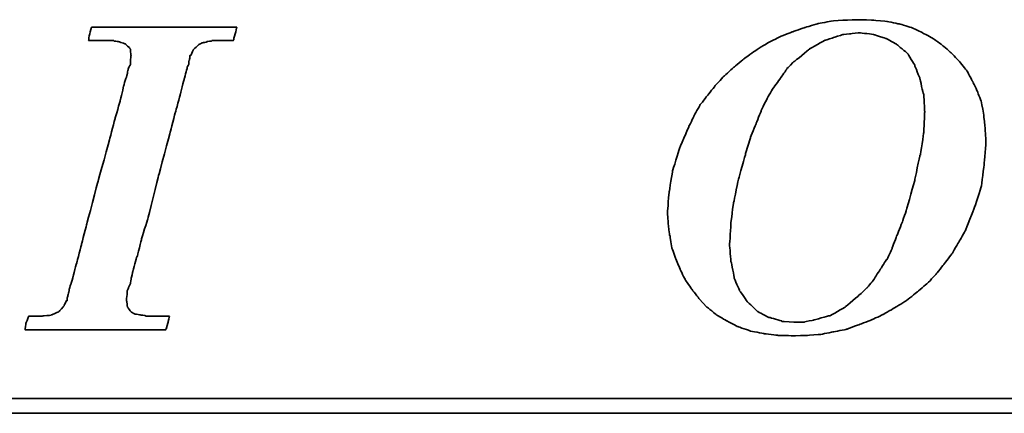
# Model space of a CAD drawing. Header units: millimetres. Extents: x 455 to 817, y 438 to 567.
# Tile 32 of 51: x 724.08 to 739.78, y 471.35 to 477.62. Entities that reach past the tile are written whole.
import ezdxf

# ---------------------------------------------------------------- set-up
doc = ezdxf.new("R2010")
doc.units = ezdxf.units.MM
doc.layers.add('DIM', color=4, linetype='CONTINUOUS')
doc.layers.add('layer 1', color=7, linetype='CONTINUOUS')

# ---------------------------------------------------------------- blocks, each defined once
blk = doc.blocks.new('TBI MOTION logo(完整正式版)')
at = {"layer": 'layer 1', "color": 22, "lineweight": 35}
for points, knots in [([(-11.34375, -6.98375), (-11.34375, -6.98375), (-10.91375, -7.43875), (-10.91375, -7.43875), (-10.91375, -7.43875), (-10.91375, -7.43875), (-10.38625, -7.87125), (-10.38625, -7.87125), (-10.38625, -7.87125), (-10.38625, -7.87125), (-9.81125, -8.20375), (-9.81125, -8.20375), (-9.81125, -8.20375), (-9.81125, -8.20375), (-9.21125, -8.51875), (-9.21125, -8.51875), (-9.21125, -8.51875), (-9.21125, -8.51875), (-8.51625, -8.75875), (-8.51625, -8.75875), (-8.51625, -8.75875), (-8.51625, -8.75875), (-7.77125, -8.90375), (-7.77125, -8.90375), (-7.77125, -8.90375), (-7.77125, -8.90375), (-6.97875, -8.99875), (-6.97875, -8.99875), (-6.97875, -8.99875), (-6.97875, -8.99875), (-6.14125, -9.02375), (-6.14125, -9.02375), (-6.14125, -9.02375), (-6.14125, -9.02375), (-5.37125, -8.99875), (-5.37125, -8.99875), (-5.37125, -8.99875), (-5.37125, -8.99875), (-4.65375, -8.94875), (-4.65375, -8.94875), (-4.65375, -8.94875), (-4.65375, -8.94875), (-3.93375, -8.80625), (-3.93375, -8.80625), (-3.93375, -8.80625), (-3.93375, -8.80625), (-3.21375, -8.66375), (-3.21375, -8.66375), (-3.21375, -8.66375), (-3.21375, -8.66375), (-2.49375, -8.39875), (-2.49375, -8.39875), (-2.49375, -8.39875), (-2.49375, -8.39875), (-1.79875, -8.13375), (-1.79875, -8.13375), (-1.79875, -8.13375), (-1.79875, -8.13375), (-1.17375, -7.84375), (-1.17375, -7.84375), (-1.17375, -7.84375), (-1.17375, -7.84375), (-0.52375, -7.46375), (-0.52375, -7.46375), (-0.52375, -7.46375), (-0.52375, -7.46375), (0.10124, -7.07875), (0.10124, -7.07875), (0.10124, -7.07875), (0.10124, -7.07875), (0.67625, -6.62375), (0.67625, -6.62375), (0.67625, -6.62375), (0.67625, -6.62375), (1.24874, -6.14375), (1.24874, -6.14375), (1.24874, -6.14375), (1.24874, -6.14375), (1.72874, -5.64125), (1.72874, -5.64125), (1.72874, -5.64125), (1.72874, -5.64125), (2.18624, -5.06375), (2.18624, -5.06375), (2.18624, -5.06375), (2.18624, -5.06375), (2.61625, -4.48874), (2.61625, -4.48874), (2.61625, -4.48874), (2.61625, -4.48874), (3.00125, -3.83874), (3.00125, -3.83874), (3.00125, -3.83874), (3.00125, -3.83874), (3.36124, -3.21374), (3.36124, -3.21374), (3.36124, -3.21374), (3.36124, -3.21374), (3.84374, -1.99125), (3.84374, -1.99125), (3.84374, -1.99125), (3.84374, -1.99125), (4.22625, -0.81875), (4.22625, -0.81875), (4.22625, -0.81875), (4.22625, -0.81875), (4.39125, 0.45624), (4.39125, 0.45624), (4.39125, 0.45624), (4.39125, 0.45624), (4.48874, 1.70124), (4.48874, 1.70124), (4.48874, 1.70124), (4.48874, 1.70124), (4.43874, 2.44625), (4.43874, 2.44625), (4.43874, 2.44625), (4.43874, 2.44625), (4.36874, 3.14125), (4.36874, 3.14125), (4.36874, 3.14125), (4.36874, 3.14125), (4.25125, 3.81125), (4.25125, 3.81125), (4.25125, 3.81125), (4.25125, 3.81125), (4.03124, 4.41125), (4.03124, 4.41125), (4.03124, 4.41125), (4.03124, 4.41125), (3.74374, 5.01125), (3.74374, 5.01125), (3.74374, 5.01125), (3.74374, 5.01125), (3.43124, 5.58875), (3.43124, 5.58875), (3.43124, 5.58875), (3.43124, 5.58875), (3.02625, 6.09125), (3.02625, 6.09125), (3.02625, 6.09125), (3.02625, 6.09125), (2.59374, 6.54875), (2.59374, 6.54875), (2.59374, 6.54875), (2.59374, 6.54875), (2.09124, 6.98125), (2.09124, 6.98125), (2.09124, 6.98125), (2.09124, 6.98125), (1.56124, 7.36625), (1.56124, 7.36625), (1.56124, 7.36625), (1.56124, 7.36625), (0.98624, 7.67625), (0.98624, 7.67625), (0.98624, 7.67625), (0.98624, 7.67625), (0.38624, 7.96375), (0.38624, 7.96375), (0.38624, 7.96375), (0.38624, 7.96375), (-0.25875, 8.15625), (-0.25875, 8.15625), (-0.25875, 8.15625), (-0.25875, 8.15625), (-0.98125, 8.30125), (-0.98125, 8.30125), (-0.98125, 8.30125), (-0.98125, 8.30125), (-1.70124, 8.37125), (-1.70124, 8.37125), (-1.70124, 8.37125), (-1.70124, 8.37125), (-2.49375, 8.39624), (-2.49375, 8.39624), (-2.49375, 8.39624), (-2.49375, 8.39624), (-3.28625, 8.37125), (-3.28625, 8.37125), (-3.28625, 8.37125), (-3.28625, 8.37125), (-4.05125, 8.32125), (-4.05125, 8.32125), (-4.05125, 8.32125), (-4.05125, 8.32125), (-4.77375, 8.18125), (-4.77375, 8.18125), (-4.77375, 8.18125), (-4.77375, 8.18125), (-5.51625, 7.96375), (-5.51625, 7.96375), (-5.51625, 7.96375), (-5.51625, 7.96375), (-6.21125, 7.72625), (-6.21125, 7.72625), (-6.21125, 7.72625), (-6.21125, 7.72625), (-6.92875, 7.43625), (-6.92875, 7.43625), (-6.92875, 7.43625), (-6.92875, 7.43625), (-7.57875, 7.10125), (-7.57875, 7.10125), (-7.57875, 7.10125), (-7.57875, 7.10125), (-8.24875, 6.69125), (-8.24875, 6.69125), (-8.24875, 6.69125), (-8.24875, 6.69125), (-8.84875, 6.26125), (-8.84875, 6.26125), (-8.84875, 6.26125), (-8.84875, 6.26125), (-9.42625, 5.78125), (-9.42625, 5.78125), (-9.42625, 5.78125), (-9.42625, 5.78125), (-9.95375, 5.30125), (-9.95375, 5.30125), (-9.95375, 5.30125), (-9.95375, 5.30125), (-10.43375, 4.79624), (-10.43375, 4.79624), (-10.43375, 4.79624), (-10.43375, 4.79624), (-10.88875, 4.22125), (-10.88875, 4.22125), (-10.88875, 4.22125), (-10.88875, 4.22125), (-11.29875, 3.69375), (-11.29875, 3.69375), (-11.29875, 3.69375), (-11.29875, 3.69375), (-11.63375, 3.09125), (-11.63375, 3.09125), (-11.63375, 3.09125), (-11.63375, 3.09125), (-11.91875, 2.49625), (-11.91875, 2.49625), (-11.91875, 2.49625), (-11.91875, 2.49625), (-12.44875, 1.24625), (-12.44875, 1.24625), (-12.44875, 1.24625), (-12.44875, 1.24625), (-12.80875, 0.06874), (-12.80875, 0.06874), (-12.80875, 0.06874), (-12.80875, 0.06874), (-12.99875, -1.07875), (-12.99875, -1.07875), (-12.99875, -1.07875), (-12.99875, -1.07875), (-13.09375, -2.18375), (-13.09375, -2.18375), (-13.09375, -2.18375), (-13.09375, -2.18375), (-13.04875, -2.85375), (-13.04875, -2.85375), (-13.04875, -2.85375), (-13.04875, -2.85375), (-12.97375, -3.50375), (-12.97375, -3.50375), (-12.97375, -3.50375), (-12.97375, -3.50375), (-12.95375, -3.50375), (-12.95375, -3.50375), (-12.95375, -3.50375), (-12.95375, -3.50375), (-12.85375, -4.17375), (-12.85375, -4.17375), (-12.85375, -4.17375), (-12.85375, -4.17375), (-12.63875, -4.77624), (-12.63875, -4.77624), (-12.63875, -4.77624), (-12.63875, -4.77624), (-12.39875, -5.35125), (-12.39875, -5.35125), (-12.39875, -5.35125), (-12.39875, -5.35125), (-12.11375, -5.92875), (-12.11375, -5.92875), (-12.11375, -5.92875), (-12.11375, -5.92875), (-11.75375, -6.45375), (-11.75375, -6.45375), (-11.75375, -6.45375), (-11.75375, -6.45375), (-11.34375, -6.98375), (-11.34375, -6.98375)], [0, 0, 0, 0, 0.01369863, 0.01369863, 0.01369863, 0.01369864, 0.02739726, 0.02739726, 0.02739726, 0.02739727, 0.04109589, 0.04109589, 0.04109589, 0.0410959, 0.05479452, 0.05479452, 0.05479452, 0.05479453, 0.06849315, 0.06849315, 0.06849315, 0.06849316, 0.08219178, 0.08219178, 0.08219178, 0.08219179, 0.09589041, 0.09589041, 0.09589041, 0.09589042, 0.10958904, 0.10958904, 0.10958904, 0.10958905, 0.12328767, 0.12328767, 0.12328767, 0.12328768, 0.1369863, 0.1369863, 0.1369863, 0.13698631, 0.15068493, 0.15068493, 0.15068493, 0.15068494, 0.16438356, 0.16438356, 0.16438356, 0.16438357, 0.17808219, 0.17808219, 0.17808219, 0.1780822, 0.19178082, 0.19178082, 0.19178082, 0.19178083, 0.20547945, 0.20547945, 0.20547945, 0.20547946, 0.21917808, 0.21917808, 0.21917808, 0.21917809, 0.23287671, 0.23287671, 0.23287671, 0.23287672, 0.24657534, 0.24657534, 0.24657534, 0.24657535, 0.26027397, 0.26027397, 0.26027397, 0.26027398, 0.2739726, 0.2739726, 0.2739726, 0.27397261, 0.28767123, 0.28767123, 0.28767123, 0.28767124, 0.30136986, 0.30136986, 0.30136986, 0.30136987, 0.31506849, 0.31506849, 0.31506849, 0.3150685, 0.32876712, 0.32876712, 0.32876712, 0.32876713, 0.34246575, 0.34246575, 0.34246575, 0.34246576, 0.35616438, 0.35616438, 0.35616438, 0.35616439, 0.36986301, 0.36986301, 0.36986301, 0.36986302, 0.38356164, 0.38356164, 0.38356164, 0.38356165, 0.39726027, 0.39726027, 0.39726027, 0.39726028, 0.4109589, 0.4109589, 0.4109589, 0.41095891, 0.42465753, 0.42465753, 0.42465753, 0.42465754, 0.43835616, 0.43835616, 0.43835616, 0.43835617, 0.45205479, 0.45205479, 0.45205479, 0.4520548, 0.46575342, 0.46575342, 0.46575342, 0.46575343, 0.47945205, 0.47945205, 0.47945205, 0.47945206, 0.49315068, 0.49315068, 0.49315068, 0.49315069, 0.50684932, 0.50684932, 0.50684932, 0.50684933, 0.52054795, 0.52054795, 0.52054795, 0.52054796, 0.53424658, 0.53424658, 0.53424658, 0.53424659, 0.54794521, 0.54794521, 0.54794521, 0.54794522, 0.56164384, 0.56164384, 0.56164384, 0.56164385, 0.57534247, 0.57534247, 0.57534247, 0.57534248, 0.5890411, 0.5890411, 0.5890411, 0.58904111, 0.60273973, 0.60273973, 0.60273973, 0.60273974, 0.61643836, 0.61643836, 0.61643836, 0.61643837, 0.63013699, 0.63013699, 0.63013699, 0.630137, 0.64383562, 0.64383562, 0.64383562, 0.64383563, 0.65753425, 0.65753425, 0.65753425, 0.65753426, 0.67123288, 0.67123288, 0.67123288, 0.67123289, 0.68493151, 0.68493151, 0.68493151, 0.68493152, 0.69863014, 0.69863014, 0.69863014, 0.69863015, 0.71232877, 0.71232877, 0.71232877, 0.71232878, 0.7260274, 0.7260274, 0.7260274, 0.72602741, 0.73972603, 0.73972603, 0.73972603, 0.73972604, 0.75342466, 0.75342466, 0.75342466, 0.75342467, 0.76712329, 0.76712329, 0.76712329, 0.7671233, 0.78082192, 0.78082192, 0.78082192, 0.78082193, 0.79452055, 0.79452055, 0.79452055, 0.79452056, 0.80821918, 0.80821918, 0.80821918, 0.80821919, 0.82191781, 0.82191781, 0.82191781, 0.82191782, 0.83561644, 0.83561644, 0.83561644, 0.83561645, 0.84931507, 0.84931507, 0.84931507, 0.84931508, 0.8630137, 0.8630137, 0.8630137, 0.86301371, 0.87671233, 0.87671233, 0.87671233, 0.87671234, 0.89041096, 0.89041096, 0.89041096, 0.89041097, 0.90410959, 0.90410959, 0.90410959, 0.9041096, 0.91780822, 0.91780822, 0.91780822, 0.91780823, 0.93150685, 0.93150685, 0.93150685, 0.93150686, 0.94520548, 0.94520548, 0.94520548, 0.94520549, 0.95890411, 0.95890411, 0.95890411, 0.95890412, 0.97260274, 0.97260274, 0.97260274, 0.97260275, 0.98630137, 0.98630137, 0.98630137, 0.98630138, 1, 1, 1, 1]), ([(-40.59125, -7.94375), (-40.59125, -7.94375), (-40.97375, -7.94375), (-40.97375, -7.94375), (-40.97375, -7.94375), (-40.97375, -7.94375), (-41.38125, -7.94375), (-41.38125, -7.94375), (-41.38125, -7.94375), (-41.38125, -7.94375), (-41.54875, -7.94375), (-41.54875, -7.94375), (-41.54875, -7.94375), (-41.54875, -7.94375), (-41.59875, -7.94375), (-41.59875, -7.94375), (-41.59875, -7.94375), (-41.59875, -7.94375), (-41.88375, -7.94375), (-41.88375, -7.94375), (-41.88375, -7.94375), (-41.88375, -7.94375), (-41.90875, -7.91875), (-41.90875, -7.91875), (-41.90875, -7.91875), (-41.90875, -7.91875), (-42.19875, -7.87125), (-42.19875, -7.87125), (-42.19875, -7.87125), (-42.19875, -7.87125), (-42.43875, -7.82375), (-42.43875, -7.82375), (-42.43875, -7.82375), (-42.43875, -7.82375), (-42.45875, -7.82375), (-42.45875, -7.82375), (-42.45875, -7.82375), (-42.45875, -7.82375), (-42.48625, -7.82375), (-42.48625, -7.82375), (-42.48625, -7.82375), (-42.48625, -7.82375), (-42.67625, -7.72375), (-42.67625, -7.72375), (-42.67625, -7.72375), (-42.67625, -7.72375), (-42.70125, -7.70375), (-42.70125, -7.70375), (-42.70125, -7.70375), (-42.70125, -7.70375), (-42.72375, -7.67875), (-42.72375, -7.67875), (-42.72375, -7.67875), (-42.72375, -7.67875), (-42.86875, -7.48875), (-42.86875, -7.48875), (-42.86875, -7.48875), (-42.86875, -7.48875), (-42.89375, -7.43875), (-42.89375, -7.43875), (-42.89375, -7.43875), (-42.89375, -7.43875), (-42.91875, -7.38875), (-42.91875, -7.38875), (-42.91875, -7.38875), (-42.91875, -7.38875), (-42.93875, -7.12875), (-42.93875, -7.12875), (-42.93875, -7.12875), (-42.93875, -7.12875), (-42.96375, -7.10375), (-42.96375, -7.10375), (-42.96375, -7.10375), (-42.96375, -7.10375), (-42.96375, -7.05375), (-42.96375, -7.05375), (-42.96375, -7.05375), (-42.96375, -7.05375), (-42.96375, -7.00875), (-42.96375, -7.00875), (-42.96375, -7.00875), (-42.96375, -7.00875), (-42.91875, -6.69625), (-42.91875, -6.69625), (-42.91875, -6.69625), (-42.91875, -6.69625), (-42.91875, -6.62375), (-42.91875, -6.62375), (-42.91875, -6.62375), (-42.91875, -6.62375), (-42.91875, -6.59625), (-42.91875, -6.59625), (-42.91875, -6.59625), (-42.91875, -6.59625), (-42.91875, -6.57375), (-42.91875, -6.57375), (-42.91875, -6.57375), (-42.91875, -6.57375), (-42.91875, -6.52875), (-42.91875, -6.52875), (-42.91875, -6.52875), (-42.91875, -6.52875), (-42.89375, -6.50375), (-42.89375, -6.50375), (-42.89375, -6.50375), (-42.89375, -6.50375), (-42.84375, -6.38375), (-42.84375, -6.38375), (-42.84375, -6.38375), (-42.84375, -6.38375), (-42.84375, -6.35875), (-42.84375, -6.35875), (-42.84375, -6.35875), (-42.84375, -6.35875), (-42.74625, -6.14375), (-42.74625, -6.14375), (-42.74625, -6.14375), (-42.74625, -6.14375), (-42.70125, -5.85375), (-42.70125, -5.85375), (-42.70125, -5.85375), (-42.70125, -5.85375), (-42.60375, -5.47125), (-42.60375, -5.47125), (-42.60375, -5.47125), (-42.60375, -5.47125), (-42.60375, -5.44875), (-42.60375, -5.44875), (-42.60375, -5.44875), (-42.60375, -5.44875), (-42.38875, -4.67875), (-42.38875, -4.67875), (-42.38875, -4.67875), (-42.38875, -4.67875), (-42.36375, -4.65375), (-42.36375, -4.65375), (-42.36375, -4.65375), (-42.36375, -4.65375), (-42.12375, -3.69625), (-42.12375, -3.69625), (-42.12375, -3.69625), (-42.12375, -3.69625), (-42.12375, -3.67374), (-42.12375, -3.67374), (-42.12375, -3.67374), (-42.12375, -3.67374), (-41.78875, -2.59374), (-41.78875, -2.59374), (-41.78875, -2.59374), (-41.78875, -2.59374), (-41.18875, -0.19375), (-41.18875, -0.19375), (-41.18875, -0.19375), (-41.18875, -0.19375), (-40.54375, 2.20624), (-40.54375, 2.20624), (-40.54375, 2.20624), (-40.54375, 2.20624), (-40.25375, 3.30875), (-40.25375, 3.30875), (-40.25375, 3.30875), (-40.25375, 3.30875), (-39.98875, 4.27125), (-39.98875, 4.27125), (-39.98875, 4.27125), (-39.98875, 4.27125), (-39.77375, 5.13125), (-39.77375, 5.13125), (-39.77375, 5.13125), (-39.77375, 5.13125), (-39.67875, 5.47125), (-39.67875, 5.47125), (-39.67875, 5.47125), (-39.67875, 5.47125), (-39.60375, 5.75625), (-39.60375, 5.75625), (-39.60375, 5.75625), (-39.60375, 5.75625), (-39.60375, 5.78125), (-39.60375, 5.78125), (-39.60375, 5.78125), (-39.60375, 5.78125), (-39.50875, 5.97125), (-39.50875, 5.97125), (-39.50875, 5.97125), (-39.50875, 5.97125), (-39.50875, 6.13875), (-39.50875, 6.13875), (-39.50875, 6.13875), (-39.50875, 6.13875), (-39.48625, 6.16625), (-39.48625, 6.16625), (-39.48625, 6.16625), (-39.48625, 6.16625), (-39.46125, 6.28625), (-39.46125, 6.28625), (-39.46125, 6.28625), (-39.46125, 6.28625), (-39.46125, 6.42625), (-39.46125, 6.42625), (-39.46125, 6.42625), (-39.46125, 6.42625), (-39.41375, 6.42625), (-39.41375, 6.42625), (-39.41375, 6.42625), (-39.41375, 6.42625), (-39.29375, 6.69125), (-39.29375, 6.69125), (-39.29375, 6.69125), (-39.29375, 6.69125), (-39.26875, 6.74125), (-39.26875, 6.74125), (-39.26875, 6.74125), (-39.26875, 6.74125), (-39.24375, 6.76625), (-39.24375, 6.76625), (-39.24375, 6.76625), (-39.24375, 6.76625), (-38.98375, 7.00624), (-38.98375, 7.00624), (-38.98375, 7.00624), (-38.98375, 7.00624), (-38.95625, 7.02624), (-38.95625, 7.02624), (-38.95625, 7.02624), (-38.95625, 7.02624), (-38.78875, 7.12624), (-38.78875, 7.12624), (-38.78875, 7.12624), (-38.78875, 7.12624), (-38.76375, 7.12624), (-38.76375, 7.12624), (-38.76375, 7.12624), (-38.76375, 7.12624), (-38.74375, 7.12624), (-38.74375, 7.12624), (-38.74375, 7.12624), (-38.74375, 7.12624), (-38.52875, 7.17125), (-38.52875, 7.17125), (-38.52875, 7.17125), (-38.52875, 7.17125), (-38.52875, 7.19624), (-38.52875, 7.19624), (-38.52875, 7.19624), (-38.52875, 7.19624), (-38.50375, 7.19624), (-38.50375, 7.19624), (-38.50375, 7.19624), (-38.50375, 7.19624), (-38.26125, 7.21875), (-38.26125, 7.21875), (-38.26125, 7.21875), (-38.26125, 7.21875), (-38.23875, 7.24624), (-38.23875, 7.24624), (-38.23875, 7.24624), (-38.23875, 7.24624), (-38.21625, 7.24624), (-38.21625, 7.24624), (-38.21625, 7.24624), (-38.21625, 7.24624), (-38.18875, 7.24624), (-38.18875, 7.24624), (-38.18875, 7.24624), (-38.18875, 7.24624), (-37.90375, 7.24624), (-37.90375, 7.24624), (-37.90375, 7.24624), (-37.90375, 7.24624), (-37.85375, 7.24624), (-37.85375, 7.24624), (-37.85375, 7.24624), (-37.85375, 7.24624), (-37.75875, 7.24624), (-37.75875, 7.24624), (-37.75875, 7.24624), (-37.75875, 7.24624), (-37.42375, 7.24624), (-37.42375, 7.24624), (-37.42375, 7.24624), (-37.42375, 7.24624), (-37.08875, 7.24624), (-37.08875, 7.24624), (-37.08875, 7.24624), (-37.08875, 7.24624), (-37.06375, 7.24624), (-37.06375, 7.24624), (-37.06375, 7.24624), (-37.06375, 7.24624), (-37.06375, 7.26624), (-37.06375, 7.26624), (-37.06375, 7.26624), (-37.06375, 7.26624), (-37.03875, 7.29125), (-37.03875, 7.29125), (-37.03875, 7.29125), (-37.03875, 7.29125), (-37.03875, 7.31625), (-37.03875, 7.31625), (-37.03875, 7.31625), (-37.03875, 7.31625), (-36.94125, 7.67625), (-36.94125, 7.67625), (-36.94125, 7.67625), (-36.94125, 7.67625), (-36.86875, 7.98625), (-36.86875, 7.98625), (-36.86875, 7.98625), (-36.86875, 7.98625), (-36.98875, 7.98625), (-36.98875, 7.98625), (-36.98875, 7.98625), (-36.98875, 7.98625), (-37.42375, 7.98625), (-37.42375, 7.98625), (-37.42375, 7.98625), (-37.42375, 7.98625), (-37.94875, 7.98625), (-37.94875, 7.98625), (-37.94875, 7.98625), (-37.94875, 7.98625), (-38.57375, 7.98625), (-38.57375, 7.98625), (-38.57375, 7.98625), (-38.57375, 7.98625), (-39.29375, 7.98625), (-39.29375, 7.98625), (-39.29375, 7.98625), (-39.29375, 7.98625), (-40.82875, 7.98625), (-40.82875, 7.98625), (-40.82875, 7.98625), (-40.82875, 7.98625), (-42.36375, 7.98625), (-42.36375, 7.98625), (-42.36375, 7.98625), (-42.36375, 7.98625), (-43.08375, 7.98625), (-43.08375, 7.98625), (-43.08375, 7.98625), (-43.08375, 7.98625), (-43.70875, 7.98625), (-43.70875, 7.98625), (-43.70875, 7.98625), (-43.70875, 7.98625), (-44.23375, 7.98625), (-44.23375, 7.98625), (-44.23375, 7.98625), (-44.23375, 7.98625), (-44.66875, 7.98625), (-44.66875, 7.98625), (-44.66875, 7.98625), (-44.66875, 7.98625), (-44.88375, 7.98625), (-44.88375, 7.98625), (-44.88375, 7.98625), (-44.88375, 7.98625), (-44.90875, 7.94125), (-44.90875, 7.94125), (-44.90875, 7.94125), (-44.90875, 7.94125), (-44.90875, 7.91625), (-44.90875, 7.91625), (-44.90875, 7.91625), (-44.90875, 7.91625), (-45.00375, 7.55625), (-45.00375, 7.55625), (-45.00375, 7.55625), (-45.00375, 7.55625), (-45.05375, 7.24624), (-45.05375, 7.24624), (-45.05375, 7.24624), (-45.05375, 7.24624), (-44.61875, 7.24624), (-44.61875, 7.24624), (-44.61875, 7.24624), (-44.61875, 7.24624), (-44.11375, 7.24624), (-44.11375, 7.24624), (-44.11375, 7.24624), (-44.11375, 7.24624), (-43.99375, 7.24624), (-43.99375, 7.24624), (-43.99375, 7.24624), (-43.99375, 7.24624), (-43.94625, 7.24624), (-43.94625, 7.24624), (-43.94625, 7.24624), (-43.94625, 7.24624), (-43.92374, 7.24624), (-43.92374, 7.24624), (-43.92374, 7.24624), (-43.92374, 7.24624), (-43.65875, 7.24624), (-43.65875, 7.24624), (-43.65875, 7.24624), (-43.65875, 7.24624), (-43.63875, 7.21875), (-43.63875, 7.21875), (-43.63875, 7.21875), (-43.63875, 7.21875), (-43.46875, 7.19624), (-43.46875, 7.19624), (-43.46875, 7.19624), (-43.46875, 7.19624), (-43.39875, 7.19624), (-43.39875, 7.19624), (-43.39875, 7.19624), (-43.39875, 7.19624), (-43.37125, 7.17125), (-43.37125, 7.17125), (-43.37125, 7.17125), (-43.37125, 7.17125), (-43.34875, 7.17125), (-43.34875, 7.17125), (-43.34875, 7.17125), (-43.34875, 7.17125), (-43.20375, 7.12624), (-43.20375, 7.12624), (-43.20375, 7.12624), (-43.20375, 7.12624), (-43.05875, 7.07624), (-43.05875, 7.07624), (-43.05875, 7.07624), (-43.05875, 7.07624), (-43.01375, 7.07624), (-43.01375, 7.07624), (-43.01375, 7.07624), (-43.01375, 7.07624), (-42.98875, 7.02624), (-42.98875, 7.02624), (-42.98875, 7.02624), (-42.98875, 7.02624), (-42.79875, 6.86125), (-42.79875, 6.86125), (-42.79875, 6.86125), (-42.79875, 6.86125), (-42.77375, 6.81125), (-42.77375, 6.81125), (-42.77375, 6.81125), (-42.77375, 6.81125), (-42.74625, 6.76625), (-42.74625, 6.76625), (-42.74625, 6.76625), (-42.74625, 6.76625), (-42.72375, 6.47625), (-42.72375, 6.47625), (-42.72375, 6.47625), (-42.72375, 6.47625), (-42.70125, 6.45124), (-42.70125, 6.45124), (-42.70125, 6.45124), (-42.70125, 6.45124), (-42.70125, 6.42625), (-42.70125, 6.42625), (-42.70125, 6.42625), (-42.70125, 6.42625), (-42.72375, 6.40625), (-42.72375, 6.40625), (-42.72375, 6.40625), (-42.72375, 6.40625), (-42.74625, 5.97125), (-42.74625, 5.97125), (-42.74625, 5.97125), (-42.74625, 5.97125), (-42.74625, 5.94625), (-42.74625, 5.94625), (-42.74625, 5.94625), (-42.74625, 5.94625), (-42.74625, 5.92625), (-42.74625, 5.92625), (-42.74625, 5.92625), (-42.74625, 5.92625), (-42.77375, 5.87625), (-42.77375, 5.87625), (-42.77375, 5.87625), (-42.77375, 5.87625), (-42.81875, 5.80625), (-42.81875, 5.80625), (-42.81875, 5.80625), (-42.81875, 5.80625), (-42.86875, 5.63625), (-42.86875, 5.63625), (-42.86875, 5.63625), (-42.86875, 5.63625), (-42.91875, 5.39625), (-42.91875, 5.39625), (-42.91875, 5.39625), (-42.91875, 5.39625), (-42.91875, 5.37124), (-42.91875, 5.37124), (-42.91875, 5.37124), (-42.91875, 5.37124), (-43.01375, 5.10874), (-43.01375, 5.10874), (-43.01375, 5.10874), (-43.01375, 5.10874), (-43.10875, 4.77124), (-43.10875, 4.77124), (-43.10875, 4.77124), (-43.10875, 4.77124), (-43.29875, 3.95625), (-43.29875, 3.95625), (-43.29875, 3.95625), (-43.29875, 3.95625), (-43.58875, 2.95125), (-43.58875, 2.95125), (-43.58875, 2.95125), (-43.58875, 2.95125), (-43.87375, 1.87125), (-43.87375, 1.87125), (-43.87375, 1.87125), (-43.87375, 1.87125), (-44.52625, -0.50374), (-44.52625, -0.50374), (-44.52625, -0.50374), (-44.52625, -0.50374), (-45.14875, -2.85375), (-45.14875, -2.85375), (-45.14875, -2.85375), (-45.14875, -2.85375), (-45.43375, -3.95875), (-45.43375, -3.95875), (-45.43375, -3.95875), (-45.43375, -3.95875), (-45.69875, -4.96875), (-45.69875, -4.96875), (-45.69875, -4.96875), (-45.69875, -4.96875), (-45.91375, -5.78375), (-45.91375, -5.78375), (-45.91375, -5.78375), (-45.91375, -5.78375), (-46.01375, -6.11875), (-46.01375, -6.11875), (-46.01375, -6.11875), (-46.01375, -6.11875), (-46.01375, -6.14375), (-46.01375, -6.14375), (-46.01375, -6.14375), (-46.01375, -6.14375), (-46.10875, -6.40875), (-46.10875, -6.40875), (-46.10875, -6.40875), (-46.10875, -6.40875), (-46.15375, -6.64875), (-46.15375, -6.64875), (-46.15375, -6.64875), (-46.15375, -6.64875), (-46.20375, -6.83875), (-46.20375, -6.83875), (-46.20375, -6.83875), (-46.20375, -6.83875), (-46.22875, -6.93375), (-46.22875, -6.93375), (-46.22875, -6.93375), (-46.22875, -6.93375), (-46.22875, -7.07875), (-46.22875, -7.07875), (-46.22875, -7.07875), (-46.22875, -7.07875), (-46.27375, -7.07875), (-46.27375, -7.07875), (-46.27375, -7.07875), (-46.27375, -7.07875), (-46.39375, -7.34375), (-46.39375, -7.34375), (-46.39375, -7.34375), (-46.39375, -7.34375), (-46.39375, -7.36875), (-46.39375, -7.36875), (-46.39375, -7.36875), (-46.39375, -7.36875), (-46.42125, -7.38875), (-46.42125, -7.38875), (-46.42125, -7.38875), (-46.42125, -7.38875), (-46.68375, -7.67875), (-46.68375, -7.67875), (-46.68375, -7.67875), (-46.68375, -7.67875), (-46.70875, -7.70375), (-46.70875, -7.70375), (-46.70875, -7.70375), (-46.70875, -7.70375), (-46.75375, -7.72375), (-46.75375, -7.72375), (-46.75375, -7.72375), (-46.75375, -7.72375), (-47.08875, -7.87125), (-47.08875, -7.87125), (-47.08875, -7.87125), (-47.08875, -7.87125), (-47.11625, -7.87125), (-47.11625, -7.87125), (-47.11625, -7.87125), (-47.11625, -7.87125), (-47.13875, -7.89375), (-47.13875, -7.89375), (-47.13875, -7.89375), (-47.13875, -7.89375), (-47.56875, -7.91875), (-47.56875, -7.91875), (-47.56875, -7.91875), (-47.56875, -7.91875), (-47.59625, -7.94375), (-47.59625, -7.94375), (-47.59625, -7.94375), (-47.59625, -7.94375), (-47.64375, -7.94375), (-47.64375, -7.94375), (-47.64375, -7.94375), (-47.64375, -7.94375), (-47.73625, -7.94375), (-47.73625, -7.94375), (-47.73625, -7.94375), (-47.73625, -7.94375), (-48.07375, -7.94375), (-48.07375, -7.94375), (-48.07375, -7.94375), (-48.07375, -7.94375), (-48.36125, -7.94375), (-48.36125, -7.94375), (-48.36125, -7.94375), (-48.36125, -7.94375), (-48.36125, -7.96625), (-48.36125, -7.96625), (-48.36125, -7.96625), (-48.36125, -7.96625), (-48.36125, -7.99125), (-48.36125, -7.99125), (-48.36125, -7.99125), (-48.36125, -7.99125), (-48.38875, -8.01375), (-48.38875, -8.01375), (-48.38875, -8.01375), (-48.38875, -8.01375), (-48.50875, -8.34875), (-48.50875, -8.34875), (-48.50875, -8.34875), (-48.50875, -8.34875), (-48.55375, -8.68625), (-48.55375, -8.68625), (-48.55375, -8.68625), (-48.55375, -8.68625), (-48.45875, -8.68625), (-48.45875, -8.68625), (-48.45875, -8.68625), (-48.45875, -8.68625), (-48.07375, -8.68625), (-48.07375, -8.68625), (-48.07375, -8.68625), (-48.07375, -8.68625), (-47.52375, -8.68625), (-47.52375, -8.68625), (-47.52375, -8.68625), (-47.52375, -8.68625), (-46.92375, -8.68625), (-46.92375, -8.68625), (-46.92375, -8.68625), (-46.92375, -8.68625), (-46.25375, -8.68625), (-46.25375, -8.68625), (-46.25375, -8.68625), (-46.25375, -8.68625), (-46.20375, -8.68625), (-46.20375, -8.68625), (-46.20375, -8.68625), (-46.20375, -8.68625), (-44.71375, -8.68625), (-44.71375, -8.68625), (-44.71375, -8.68625), (-44.71375, -8.68625), (-43.22875, -8.68625), (-43.22875, -8.68625), (-43.22875, -8.68625), (-43.22875, -8.68625), (-42.55875, -8.68625), (-42.55875, -8.68625), (-42.55875, -8.68625), (-42.55875, -8.68625), (-42.50875, -8.68625), (-42.50875, -8.68625), (-42.50875, -8.68625), (-42.50875, -8.68625), (-41.93375, -8.68625), (-41.93375, -8.68625), (-41.93375, -8.68625), (-41.93375, -8.68625), (-41.38125, -8.68625), (-41.38125, -8.68625), (-41.38125, -8.68625), (-41.38125, -8.68625), (-40.97375, -8.68625), (-40.97375, -8.68625), (-40.97375, -8.68625), (-40.97375, -8.68625), (-40.78125, -8.68625), (-40.78125, -8.68625), (-40.78125, -8.68625), (-40.78125, -8.68625), (-40.78125, -8.63875), (-40.78125, -8.63875), (-40.78125, -8.63875), (-40.78125, -8.63875), (-40.75875, -8.63875), (-40.75875, -8.63875), (-40.75875, -8.63875), (-40.75875, -8.63875), (-40.66375, -8.27875), (-40.66375, -8.27875), (-40.66375, -8.27875), (-40.66375, -8.27875), (-40.59125, -7.94375), (-40.59125, -7.94375)], [0, 0, 0, 0, 0.00558659, 0.00558659, 0.00558659, 0.0055866, 0.01117318, 0.01117318, 0.01117318, 0.01117319, 0.01675978, 0.01675978, 0.01675978, 0.01675979, 0.02234637, 0.02234637, 0.02234637, 0.02234638, 0.02793296, 0.02793296, 0.02793296, 0.02793297, 0.03351955, 0.03351955, 0.03351955, 0.03351956, 0.03910615, 0.03910615, 0.03910615, 0.03910616, 0.04469274, 0.04469274, 0.04469274, 0.04469275, 0.05027933, 0.05027933, 0.05027933, 0.05027934, 0.05586592, 0.05586592, 0.05586592, 0.05586593, 0.06145251, 0.06145251, 0.06145251, 0.06145252, 0.06703911, 0.06703911, 0.06703911, 0.06703912, 0.0726257, 0.0726257, 0.0726257, 0.07262571, 0.07821229, 0.07821229, 0.07821229, 0.0782123, 0.08379888, 0.08379888, 0.08379888, 0.08379889, 0.08938547, 0.08938547, 0.08938547, 0.08938548, 0.09497207, 0.09497207, 0.09497207, 0.09497208, 0.10055866, 0.10055866, 0.10055866, 0.10055867, 0.10614525, 0.10614525, 0.10614525, 0.10614526, 0.11173184, 0.11173184, 0.11173184, 0.11173185, 0.11731844, 0.11731844, 0.11731844, 0.11731845, 0.12290503, 0.12290503, 0.12290503, 0.12290504, 0.12849162, 0.12849162, 0.12849162, 0.12849163, 0.13407821, 0.13407821, 0.13407821, 0.13407822, 0.1396648, 0.1396648, 0.1396648, 0.13966481, 0.1452514, 0.1452514, 0.1452514, 0.14525141, 0.15083799, 0.15083799, 0.15083799, 0.150838, 0.15642458, 0.15642458, 0.15642458, 0.15642459, 0.16201117, 0.16201117, 0.16201117, 0.16201118, 0.16759777, 0.16759777, 0.16759777, 0.16759778, 0.17318436, 0.17318436, 0.17318436, 0.17318437, 0.17877095, 0.17877095, 0.17877095, 0.17877096, 0.18435754, 0.18435754, 0.18435754, 0.18435755, 0.18994413, 0.18994413, 0.18994413, 0.18994414, 0.19553073, 0.19553073, 0.19553073, 0.19553074, 0.20111732, 0.20111732, 0.20111732, 0.20111733, 0.20670391, 0.20670391, 0.20670391, 0.20670392, 0.2122905, 0.2122905, 0.2122905, 0.21229051, 0.21787709, 0.21787709, 0.21787709, 0.2178771, 0.22346369, 0.22346369, 0.22346369, 0.2234637, 0.22905028, 0.22905028, 0.22905028, 0.22905029, 0.23463687, 0.23463687, 0.23463687, 0.23463688, 0.24022346, 0.24022346, 0.24022346, 0.24022347, 0.24581006, 0.24581006, 0.24581006, 0.24581007, 0.25139665, 0.25139665, 0.25139665, 0.25139666, 0.25698324, 0.25698324, 0.25698324, 0.25698325, 0.26256983, 0.26256983, 0.26256983, 0.26256984, 0.26815642, 0.26815642, 0.26815642, 0.26815643, 0.27374302, 0.27374302, 0.27374302, 0.27374303, 0.27932961, 0.27932961, 0.27932961, 0.27932962, 0.2849162, 0.2849162, 0.2849162, 0.28491621, 0.29050279, 0.29050279, 0.29050279, 0.2905028, 0.29608939, 0.29608939, 0.29608939, 0.2960894, 0.30167598, 0.30167598, 0.30167598, 0.30167599, 0.30726257, 0.30726257, 0.30726257, 0.30726258, 0.31284916, 0.31284916, 0.31284916, 0.31284917, 0.31843575, 0.31843575, 0.31843575, 0.31843576, 0.32402235, 0.32402235, 0.32402235, 0.32402236, 0.32960894, 0.32960894, 0.32960894, 0.32960895, 0.33519553, 0.33519553, 0.33519553, 0.33519554, 0.34078212, 0.34078212, 0.34078212, 0.34078213, 0.34636872, 0.34636872, 0.34636872, 0.34636873, 0.35195531, 0.35195531, 0.35195531, 0.35195532, 0.3575419, 0.3575419, 0.3575419, 0.35754191, 0.36312849, 0.36312849, 0.36312849, 0.3631285, 0.36871508, 0.36871508, 0.36871508, 0.36871509, 0.37430168, 0.37430168, 0.37430168, 0.37430169, 0.37988827, 0.37988827, 0.37988827, 0.37988828, 0.38547486, 0.38547486, 0.38547486, 0.38547487, 0.39106145, 0.39106145, 0.39106145, 0.39106146, 0.39664804, 0.39664804, 0.39664804, 0.39664805, 0.40223464, 0.40223464, 0.40223464, 0.40223465, 0.40782123, 0.40782123, 0.40782123, 0.40782124, 0.41340782, 0.41340782, 0.41340782, 0.41340783, 0.41899441, 0.41899441, 0.41899441, 0.41899442, 0.42458101, 0.42458101, 0.42458101, 0.42458102, 0.4301676, 0.4301676, 0.4301676, 0.43016761, 0.43575419, 0.43575419, 0.43575419, 0.4357542, 0.44134078, 0.44134078, 0.44134078, 0.44134079, 0.44692737, 0.44692737, 0.44692737, 0.44692738, 0.45251397, 0.45251397, 0.45251397, 0.45251398, 0.45810056, 0.45810056, 0.45810056, 0.45810057, 0.46368715, 0.46368715, 0.46368715, 0.46368716, 0.46927374, 0.46927374, 0.46927374, 0.46927375, 0.47486034, 0.47486034, 0.47486034, 0.47486035, 0.48044693, 0.48044693, 0.48044693, 0.48044694, 0.48603352, 0.48603352, 0.48603352, 0.48603353, 0.49162011, 0.49162011, 0.49162011, 0.49162012, 0.4972067, 0.4972067, 0.4972067, 0.49720671, 0.5027933, 0.5027933, 0.5027933, 0.50279331, 0.50837989, 0.50837989, 0.50837989, 0.5083799, 0.51396648, 0.51396648, 0.51396648, 0.51396649, 0.51955307, 0.51955307, 0.51955307, 0.51955308, 0.52513966, 0.52513966, 0.52513966, 0.52513967, 0.53072626, 0.53072626, 0.53072626, 0.53072627, 0.53631285, 0.53631285, 0.53631285, 0.53631286, 0.54189944, 0.54189944, 0.54189944, 0.54189945, 0.54748603, 0.54748603, 0.54748603, 0.54748604, 0.55307263, 0.55307263, 0.55307263, 0.55307264, 0.55865922, 0.55865922, 0.55865922, 0.55865923, 0.56424581, 0.56424581, 0.56424581, 0.56424582, 0.5698324, 0.5698324, 0.5698324, 0.56983241, 0.57541899, 0.57541899, 0.57541899, 0.575419, 0.58100559, 0.58100559, 0.58100559, 0.5810056, 0.58659218, 0.58659218, 0.58659218, 0.58659219, 0.59217877, 0.59217877, 0.59217877, 0.59217878, 0.59776536, 0.59776536, 0.59776536, 0.59776537, 0.60335196, 0.60335196, 0.60335196, 0.60335197, 0.60893855, 0.60893855, 0.60893855, 0.60893856, 0.61452514, 0.61452514, 0.61452514, 0.61452515, 0.62011173, 0.62011173, 0.62011173, 0.62011174, 0.62569832, 0.62569832, 0.62569832, 0.62569833, 0.63128492, 0.63128492, 0.63128492, 0.63128493, 0.63687151, 0.63687151, 0.63687151, 0.63687152, 0.6424581, 0.6424581, 0.6424581, 0.64245811, 0.64804469, 0.64804469, 0.64804469, 0.6480447, 0.65363128, 0.65363128, 0.65363128, 0.65363129, 0.65921788, 0.65921788, 0.65921788, 0.65921789, 0.66480447, 0.66480447, 0.66480447, 0.66480448, 0.67039106, 0.67039106, 0.67039106, 0.67039107, 0.67597765, 0.67597765, 0.67597765, 0.67597766, 0.68156425, 0.68156425, 0.68156425, 0.68156426, 0.68715084, 0.68715084, 0.68715084, 0.68715085, 0.69273743, 0.69273743, 0.69273743, 0.69273744, 0.69832402, 0.69832402, 0.69832402, 0.69832403, 0.70391061, 0.70391061, 0.70391061, 0.70391062, 0.70949721, 0.70949721, 0.70949721, 0.70949722, 0.7150838, 0.7150838, 0.7150838, 0.71508381, 0.72067039, 0.72067039, 0.72067039, 0.7206704, 0.72625698, 0.72625698, 0.72625698, 0.72625699, 0.73184358, 0.73184358, 0.73184358, 0.73184359, 0.73743017, 0.73743017, 0.73743017, 0.73743018, 0.74301676, 0.74301676, 0.74301676, 0.74301677, 0.74860335, 0.74860335, 0.74860335, 0.74860336, 0.75418994, 0.75418994, 0.75418994, 0.75418995, 0.75977654, 0.75977654, 0.75977654, 0.75977655, 0.76536313, 0.76536313, 0.76536313, 0.76536314, 0.77094972, 0.77094972, 0.77094972, 0.77094973, 0.77653631, 0.77653631, 0.77653631, 0.77653632, 0.78212291, 0.78212291, 0.78212291, 0.78212292, 0.7877095, 0.7877095, 0.7877095, 0.78770951, 0.79329609, 0.79329609, 0.79329609, 0.7932961, 0.79888268, 0.79888268, 0.79888268, 0.79888269, 0.80446927, 0.80446927, 0.80446927, 0.80446928, 0.81005587, 0.81005587, 0.81005587, 0.81005588, 0.81564246, 0.81564246, 0.81564246, 0.81564247, 0.82122905, 0.82122905, 0.82122905, 0.82122906, 0.82681564, 0.82681564, 0.82681564, 0.82681565, 0.83240223, 0.83240223, 0.83240223, 0.83240224, 0.83798883, 0.83798883, 0.83798883, 0.83798884, 0.84357542, 0.84357542, 0.84357542, 0.84357543, 0.84916201, 0.84916201, 0.84916201, 0.84916202, 0.8547486, 0.8547486, 0.8547486, 0.85474861, 0.8603352, 0.8603352, 0.8603352, 0.86033521, 0.86592179, 0.86592179, 0.86592179, 0.8659218, 0.87150838, 0.87150838, 0.87150838, 0.87150839, 0.87709497, 0.87709497, 0.87709497, 0.87709498, 0.88268156, 0.88268156, 0.88268156, 0.88268157, 0.88826816, 0.88826816, 0.88826816, 0.88826817, 0.89385475, 0.89385475, 0.89385475, 0.89385476, 0.89944134, 0.89944134, 0.89944134, 0.89944135, 0.90502793, 0.90502793, 0.90502793, 0.90502794, 0.91061453, 0.91061453, 0.91061453, 0.91061454, 0.91620112, 0.91620112, 0.91620112, 0.91620113, 0.92178771, 0.92178771, 0.92178771, 0.92178772, 0.9273743, 0.9273743, 0.9273743, 0.92737431, 0.93296089, 0.93296089, 0.93296089, 0.9329609, 0.93854749, 0.93854749, 0.93854749, 0.9385475, 0.94413408, 0.94413408, 0.94413408, 0.94413409, 0.94972067, 0.94972067, 0.94972067, 0.94972068, 0.95530726, 0.95530726, 0.95530726, 0.95530727, 0.96089385, 0.96089385, 0.96089385, 0.96089386, 0.96648045, 0.96648045, 0.96648045, 0.96648046, 0.97206704, 0.97206704, 0.97206704, 0.97206705, 0.97765363, 0.97765363, 0.97765363, 0.97765364, 0.98324022, 0.98324022, 0.98324022, 0.98324023, 0.98882682, 0.98882682, 0.98882682, 0.98882683, 0.99441341, 0.99441341, 0.99441341, 0.99441342, 1, 1, 1, 1]), ([(-8.77875, 1.03124), (-8.77875, 1.03124), (-8.51625, 1.89625), (-8.51625, 1.89625), (-8.51625, 1.89625), (-8.51625, 1.89625), (-8.20375, 2.66375), (-8.20375, 2.66375), (-8.20375, 2.66375), (-8.20375, 2.66375), (-7.91625, 3.38125), (-7.91625, 3.38125), (-7.91625, 3.38125), (-7.91625, 3.38125), (-7.91625, 3.40624), (-7.91625, 3.40624), (-7.91625, 3.40624), (-7.91625, 3.40624), (-7.57875, 4.07624), (-7.57875, 4.07624), (-7.57875, 4.07624), (-7.57875, 4.07624), (-7.24375, 4.65125), (-7.24375, 4.65125), (-7.24375, 4.65125), (-7.24375, 4.65125), (-7.21875, 4.65125), (-7.21875, 4.65125), (-7.21875, 4.65125), (-7.21875, 4.65125), (-7.21875, 4.67624), (-7.21875, 4.67624), (-7.21875, 4.67624), (-7.21875, 4.67624), (-6.83625, 5.20375), (-6.83625, 5.20375), (-6.83625, 5.20375), (-6.83625, 5.20375), (-6.49875, 5.68625), (-6.49875, 5.68625), (-6.49875, 5.68625), (-6.49875, 5.68625), (-6.49875, 5.70625), (-6.49875, 5.70625), (-6.49875, 5.70625), (-6.49875, 5.70625), (-6.11625, 6.09125), (-6.11625, 6.09125), (-6.11625, 6.09125), (-6.11625, 6.09125), (-6.09125, 6.09125), (-6.09125, 6.09125), (-6.09125, 6.09125), (-6.09125, 6.09125), (-5.27375, 6.76625), (-5.27375, 6.76625), (-5.27375, 6.76625), (-5.27375, 6.76625), (-5.24875, 6.76625), (-5.24875, 6.76625), (-5.24875, 6.76625), (-5.24875, 6.76625), (-5.24875, 6.78625), (-5.24875, 6.78625), (-5.24875, 6.78625), (-5.24875, 6.78625), (-4.38875, 7.26624), (-4.38875, 7.26624), (-4.38875, 7.26624), (-4.38875, 7.26624), (-4.36125, 7.26624), (-4.36125, 7.26624), (-4.36125, 7.26624), (-4.36125, 7.26624), (-3.93375, 7.41125), (-3.93375, 7.41125), (-3.93375, 7.41125), (-3.93375, 7.41125), (-3.47375, 7.55625), (-3.47375, 7.55625), (-3.47375, 7.55625), (-3.47375, 7.55625), (-3.45375, 7.55625), (-3.45375, 7.55625), (-3.45375, 7.55625), (-3.45375, 7.55625), (-3.42875, 7.58124), (-3.42875, 7.58124), (-3.42875, 7.58124), (-3.42875, 7.58124), (-2.97375, 7.62625), (-2.97375, 7.62625), (-2.97375, 7.62625), (-2.97375, 7.62625), (-2.49375, 7.67625), (-2.49375, 7.67625), (-2.49375, 7.67625), (-2.49375, 7.67625), (-2.46875, 7.67625), (-2.46875, 7.67625), (-2.46875, 7.67625), (-2.46875, 7.67625), (-1.70124, 7.58124), (-1.70124, 7.58124), (-1.70124, 7.58124), (-1.70124, 7.58124), (-1.67875, 7.55625), (-1.67875, 7.55625), (-1.67875, 7.55625), (-1.67875, 7.55625), (-1.65375, 7.55625), (-1.65375, 7.55625), (-1.65375, 7.55625), (-1.65375, 7.55625), (-1.03125, 7.36625), (-1.03125, 7.36625), (-1.03125, 7.36625), (-1.03125, 7.36625), (-1.00625, 7.36625), (-1.00625, 7.36625), (-1.00625, 7.36625), (-1.00625, 7.36625), (-0.43124, 7.02624), (-0.43124, 7.02624), (-0.43124, 7.02624), (-0.43124, 7.02624), (-0.40625, 7.00624), (-0.40625, 7.00624), (-0.40625, 7.00624), (-0.40625, 7.00624), (0.12124, 6.57124), (0.12124, 6.57124), (0.12124, 6.57124), (0.12124, 6.57124), (0.14624, 6.54875), (0.14624, 6.54875), (0.14624, 6.54875), (0.14624, 6.54875), (0.17124, 6.52375), (0.17124, 6.52375), (0.17124, 6.52375), (0.17124, 6.52375), (0.55625, 5.89875), (0.55625, 5.89875), (0.55625, 5.89875), (0.55625, 5.89875), (0.55625, 5.87625), (0.55625, 5.87625), (0.55625, 5.87625), (0.55625, 5.87625), (0.84124, 5.15625), (0.84124, 5.15625), (0.84124, 5.15625), (0.84124, 5.15625), (0.84124, 5.13125), (0.84124, 5.13125), (0.84124, 5.13125), (0.84124, 5.13125), (1.03624, 4.31875), (1.03624, 4.31875), (1.03624, 4.31875), (1.03624, 4.31875), (1.05624, 4.31875), (1.05624, 4.31875), (1.05624, 4.31875), (1.05624, 4.31875), (1.05624, 4.29125), (1.05624, 4.29125), (1.05624, 4.29125), (1.05624, 4.29125), (1.10625, 3.33125), (1.10625, 3.33125), (1.10625, 3.33125), (1.10625, 3.33125), (1.10625, 3.30875), (1.10625, 3.30875), (1.10625, 3.30875), (1.10625, 3.30875), (1.05624, 2.20624), (1.05624, 2.20624), (1.05624, 2.20624), (1.05624, 2.20624), (1.05624, 2.18124), (1.05624, 2.18124), (1.05624, 2.18124), (1.05624, 2.18124), (0.86624, 0.93624), (0.86624, 0.93624), (0.86624, 0.93624), (0.86624, 0.93624), (0.84124, 0.93624), (0.84124, 0.93624), (0.84124, 0.93624), (0.84124, 0.93624), (0.55625, -0.45874), (0.55625, -0.45874), (0.55625, -0.45874), (0.55625, -0.45874), (0.12124, -1.99125), (0.12124, -1.99125), (0.12124, -1.99125), (0.12124, -1.99125), (0.12124, -2.01874), (0.12124, -2.01874), (0.12124, -2.01874), (0.12124, -2.01874), (-0.13874, -2.78375), (-0.13874, -2.78375), (-0.13874, -2.78375), (-0.13874, -2.78375), (-0.43124, -3.50375), (-0.43124, -3.50375), (-0.43124, -3.50375), (-0.43124, -3.50375), (-0.69375, -4.19875), (-0.69375, -4.19875), (-0.69375, -4.19875), (-0.69375, -4.19875), (-0.69375, -4.22375), (-0.69375, -4.22375), (-0.69375, -4.22375), (-0.69375, -4.22375), (-0.98125, -4.82374), (-0.98125, -4.82374), (-0.98125, -4.82374), (-0.98125, -4.82374), (-1.00625, -4.82374), (-1.00625, -4.82374), (-1.00625, -4.82374), (-1.00625, -4.82374), (-1.33875, -5.35125), (-1.33875, -5.35125), (-1.33875, -5.35125), (-1.33875, -5.35125), (-1.67875, -5.87875), (-1.67875, -5.87875), (-1.67875, -5.87875), (-1.67875, -5.87875), (-1.67875, -5.90375), (-1.67875, -5.90375), (-1.67875, -5.90375), (-1.67875, -5.90375), (-2.05875, -6.35875), (-2.05875, -6.35875), (-2.05875, -6.35875), (-2.05875, -6.35875), (-2.08375, -6.38375), (-2.08375, -6.38375), (-2.08375, -6.38375), (-2.08375, -6.38375), (-2.46875, -6.74375), (-2.46875, -6.74375), (-2.46875, -6.74375), (-2.46875, -6.74375), (-3.25875, -7.41625), (-3.25875, -7.41625), (-3.25875, -7.41625), (-3.25875, -7.41625), (-3.28625, -7.43875), (-3.28625, -7.43875), (-3.28625, -7.43875), (-3.28625, -7.43875), (-4.12375, -7.91875), (-4.12375, -7.91875), (-4.12375, -7.91875), (-4.12375, -7.91875), (-4.14875, -7.91875), (-4.14875, -7.91875), (-4.14875, -7.91875), (-4.14875, -7.91875), (-4.17125, -7.91875), (-4.17125, -7.91875), (-4.17125, -7.91875), (-4.17125, -7.91875), (-5.03375, -8.15875), (-5.03375, -8.15875), (-5.03375, -8.15875), (-5.03375, -8.15875), (-5.51625, -8.25625), (-5.51625, -8.25625), (-5.51625, -8.25625), (-5.51625, -8.25625), (-5.54125, -8.27875), (-5.54125, -8.27875), (-5.54125, -8.27875), (-5.54125, -8.27875), (-5.56375, -8.27875), (-5.56375, -8.27875), (-5.56375, -8.27875), (-5.56375, -8.27875), (-5.99625, -8.27875), (-5.99625, -8.27875), (-5.99625, -8.27875), (-5.99625, -8.27875), (-6.76375, -8.23125), (-6.76375, -8.23125), (-6.76375, -8.23125), (-6.76375, -8.23125), (-6.78875, -8.23125), (-6.78875, -8.23125), (-6.78875, -8.23125), (-6.78875, -8.23125), (-6.78875, -8.20375), (-6.78875, -8.20375), (-6.78875, -8.20375), (-6.78875, -8.20375), (-7.45875, -8.01375), (-7.45875, -8.01375), (-7.45875, -8.01375), (-7.45875, -8.01375), (-7.48375, -8.01375), (-7.48375, -8.01375), (-7.48375, -8.01375), (-7.48375, -8.01375), (-7.50875, -8.01375), (-7.50875, -8.01375), (-7.50875, -8.01375), (-7.50875, -8.01375), (-8.13125, -7.67875), (-8.13125, -7.67875), (-8.13125, -7.67875), (-8.13125, -7.67875), (-8.15625, -7.65375), (-8.15625, -7.65375), (-8.15625, -7.65375), (-8.15625, -7.65375), (-8.65875, -7.17375), (-8.65875, -7.17375), (-8.65875, -7.17375), (-8.65875, -7.17375), (-8.68375, -7.14875), (-8.68375, -7.14875), (-8.68375, -7.14875), (-8.68375, -7.14875), (-9.08875, -6.57375), (-9.08875, -6.57375), (-9.08875, -6.57375), (-9.08875, -6.57375), (-9.11375, -6.54875), (-9.11375, -6.54875), (-9.11375, -6.54875), (-9.11375, -6.54875), (-9.11375, -6.52875), (-9.11375, -6.52875), (-9.11375, -6.52875), (-9.11375, -6.52875), (-9.40375, -5.85375), (-9.40375, -5.85375), (-9.40375, -5.85375), (-9.40375, -5.85375), (-9.40375, -5.82875), (-9.40375, -5.82875), (-9.40375, -5.82875), (-9.40375, -5.82875), (-9.56875, -4.96875), (-9.56875, -4.96875), (-9.56875, -4.96875), (-9.56875, -4.96875), (-9.59375, -4.94375), (-9.59375, -4.94375), (-9.59375, -4.94375), (-9.59375, -4.94375), (-9.66375, -4.03375), (-9.66375, -4.03375), (-9.66375, -4.03375), (-9.66375, -4.03375), (-9.66375, -4.00875), (-9.66375, -4.00875), (-9.66375, -4.00875), (-9.66375, -4.00875), (-9.59375, -2.85375), (-9.59375, -2.85375), (-9.59375, -2.85375), (-9.59375, -2.85375), (-9.45125, -1.65875), (-9.45125, -1.65875), (-9.45125, -1.65875), (-9.45125, -1.65875), (-9.42625, -1.63375), (-9.42625, -1.63375), (-9.42625, -1.63375), (-9.42625, -1.63375), (-9.16125, -0.33875), (-9.16125, -0.33875), (-9.16125, -0.33875), (-9.16125, -0.33875), (-8.77875, 1.00624), (-8.77875, 1.00624), (-8.77875, 1.00624), (-8.77875, 1.00624), (-8.77875, 1.03124), (-8.77875, 1.03124)], [0, 0, 0, 0, 0.01020408, 0.01020408, 0.01020408, 0.01020409, 0.02040816, 0.02040816, 0.02040816, 0.02040817, 0.03061224, 0.03061224, 0.03061224, 0.03061225, 0.04081633, 0.04081633, 0.04081633, 0.04081634, 0.05102041, 0.05102041, 0.05102041, 0.05102042, 0.06122449, 0.06122449, 0.06122449, 0.0612245, 0.07142857, 0.07142857, 0.07142857, 0.07142858, 0.08163265, 0.08163265, 0.08163265, 0.08163266, 0.09183673, 0.09183673, 0.09183673, 0.09183674, 0.10204082, 0.10204082, 0.10204082, 0.10204083, 0.1122449, 0.1122449, 0.1122449, 0.11224491, 0.12244898, 0.12244898, 0.12244898, 0.12244899, 0.13265306, 0.13265306, 0.13265306, 0.13265307, 0.14285714, 0.14285714, 0.14285714, 0.14285715, 0.15306122, 0.15306122, 0.15306122, 0.15306123, 0.16326531, 0.16326531, 0.16326531, 0.16326532, 0.17346939, 0.17346939, 0.17346939, 0.1734694, 0.18367347, 0.18367347, 0.18367347, 0.18367348, 0.19387755, 0.19387755, 0.19387755, 0.19387756, 0.20408163, 0.20408163, 0.20408163, 0.20408164, 0.21428571, 0.21428571, 0.21428571, 0.21428572, 0.2244898, 0.2244898, 0.2244898, 0.22448981, 0.23469388, 0.23469388, 0.23469388, 0.23469389, 0.24489796, 0.24489796, 0.24489796, 0.24489797, 0.25510204, 0.25510204, 0.25510204, 0.25510205, 0.26530612, 0.26530612, 0.26530612, 0.26530613, 0.2755102, 0.2755102, 0.2755102, 0.27551021, 0.28571429, 0.28571429, 0.28571429, 0.2857143, 0.29591837, 0.29591837, 0.29591837, 0.29591838, 0.30612245, 0.30612245, 0.30612245, 0.30612246, 0.31632653, 0.31632653, 0.31632653, 0.31632654, 0.32653061, 0.32653061, 0.32653061, 0.32653062, 0.33673469, 0.33673469, 0.33673469, 0.3367347, 0.34693878, 0.34693878, 0.34693878, 0.34693879, 0.35714286, 0.35714286, 0.35714286, 0.35714287, 0.36734694, 0.36734694, 0.36734694, 0.36734695, 0.37755102, 0.37755102, 0.37755102, 0.37755103, 0.3877551, 0.3877551, 0.3877551, 0.38775511, 0.39795918, 0.39795918, 0.39795918, 0.39795919, 0.40816327, 0.40816327, 0.40816327, 0.40816328, 0.41836735, 0.41836735, 0.41836735, 0.41836736, 0.42857143, 0.42857143, 0.42857143, 0.42857144, 0.43877551, 0.43877551, 0.43877551, 0.43877552, 0.44897959, 0.44897959, 0.44897959, 0.4489796, 0.45918367, 0.45918367, 0.45918367, 0.45918368, 0.46938776, 0.46938776, 0.46938776, 0.46938777, 0.47959184, 0.47959184, 0.47959184, 0.47959185, 0.48979592, 0.48979592, 0.48979592, 0.48979593, 0.5, 0.5, 0.5, 0.50000001, 0.51020408, 0.51020408, 0.51020408, 0.51020409, 0.52040816, 0.52040816, 0.52040816, 0.52040817, 0.53061224, 0.53061224, 0.53061224, 0.53061225, 0.54081633, 0.54081633, 0.54081633, 0.54081634, 0.55102041, 0.55102041, 0.55102041, 0.55102042, 0.56122449, 0.56122449, 0.56122449, 0.5612245, 0.57142857, 0.57142857, 0.57142857, 0.57142858, 0.58163265, 0.58163265, 0.58163265, 0.58163266, 0.59183673, 0.59183673, 0.59183673, 0.59183674, 0.60204082, 0.60204082, 0.60204082, 0.60204083, 0.6122449, 0.6122449, 0.6122449, 0.61224491, 0.62244898, 0.62244898, 0.62244898, 0.62244899, 0.63265306, 0.63265306, 0.63265306, 0.63265307, 0.64285714, 0.64285714, 0.64285714, 0.64285715, 0.65306122, 0.65306122, 0.65306122, 0.65306123, 0.66326531, 0.66326531, 0.66326531, 0.66326532, 0.67346939, 0.67346939, 0.67346939, 0.6734694, 0.68367347, 0.68367347, 0.68367347, 0.68367348, 0.69387755, 0.69387755, 0.69387755, 0.69387756, 0.70408163, 0.70408163, 0.70408163, 0.70408164, 0.71428571, 0.71428571, 0.71428571, 0.71428572, 0.7244898, 0.7244898, 0.7244898, 0.72448981, 0.73469388, 0.73469388, 0.73469388, 0.73469389, 0.74489796, 0.74489796, 0.74489796, 0.74489797, 0.75510204, 0.75510204, 0.75510204, 0.75510205, 0.76530612, 0.76530612, 0.76530612, 0.76530613, 0.7755102, 0.7755102, 0.7755102, 0.77551021, 0.78571429, 0.78571429, 0.78571429, 0.7857143, 0.79591837, 0.79591837, 0.79591837, 0.79591838, 0.80612245, 0.80612245, 0.80612245, 0.80612246, 0.81632653, 0.81632653, 0.81632653, 0.81632654, 0.82653061, 0.82653061, 0.82653061, 0.82653062, 0.83673469, 0.83673469, 0.83673469, 0.8367347, 0.84693878, 0.84693878, 0.84693878, 0.84693879, 0.85714286, 0.85714286, 0.85714286, 0.85714287, 0.86734694, 0.86734694, 0.86734694, 0.86734695, 0.87755102, 0.87755102, 0.87755102, 0.87755103, 0.8877551, 0.8877551, 0.8877551, 0.88775511, 0.89795918, 0.89795918, 0.89795918, 0.89795919, 0.90816327, 0.90816327, 0.90816327, 0.90816328, 0.91836735, 0.91836735, 0.91836735, 0.91836736, 0.92857143, 0.92857143, 0.92857143, 0.92857144, 0.93877551, 0.93877551, 0.93877551, 0.93877552, 0.94897959, 0.94897959, 0.94897959, 0.9489796, 0.95918367, 0.95918367, 0.95918367, 0.95918368, 0.96938776, 0.96938776, 0.96938776, 0.96938777, 0.97959184, 0.97959184, 0.97959184, 0.97959185, 0.98979592, 0.98979592, 0.98979592, 0.98979593, 1, 1, 1, 1]), ([(75.90875, -9.47875), (75.90875, -9.47875), (75.90875, -12.28625), (75.90875, -12.28625), (75.90875, -12.28625), (75.90875, -12.28625), (75.90875, -12.47875), (75.90875, -12.47875), (75.90875, -12.47875), (75.90875, -12.47875), (75.71625, -12.47875), (75.71625, -12.47875), (75.71625, -12.47875), (75.71625, -12.47875), (-88.32875, -12.47875), (-88.32875, -12.47875), (-88.32875, -12.47875), (-88.32875, -12.47875), (-88.32875, -13.29375), (-88.32875, -13.29375), (-88.32875, -13.29375), (-88.32875, -13.29375), (82.89125, -13.29375), (82.89125, -13.29375), (82.89125, -13.29375), (82.89125, -13.29375), (75.90875, -9.47875), (75.90875, -9.47875)], [0, 0, 0, 0, 0.14285714, 0.14285714, 0.14285714, 0.14285715, 0.28571429, 0.28571429, 0.28571429, 0.2857143, 0.42857143, 0.42857143, 0.42857143, 0.42857144, 0.57142857, 0.57142857, 0.57142857, 0.57142858, 0.71428571, 0.71428571, 0.71428571, 0.71428572, 0.85714286, 0.85714286, 0.85714286, 0.85714287, 1, 1, 1, 1])]:
    blk.add_open_spline(points, degree=3, knots=knots, dxfattribs=at)

msp = doc.modelspace()

# ---------------------------------------------------------------- block references
at = {"layer": 'DIM', "color": 7, "xscale": 0.2889976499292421, "yscale": 0.2889976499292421, "zscale": 0.2889976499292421}
msp.add_blockref('TBI MOTION logo(完整正式版)', (738.194, 475.194), dxfattribs=at)

doc.saveas('drawing.dxf')
